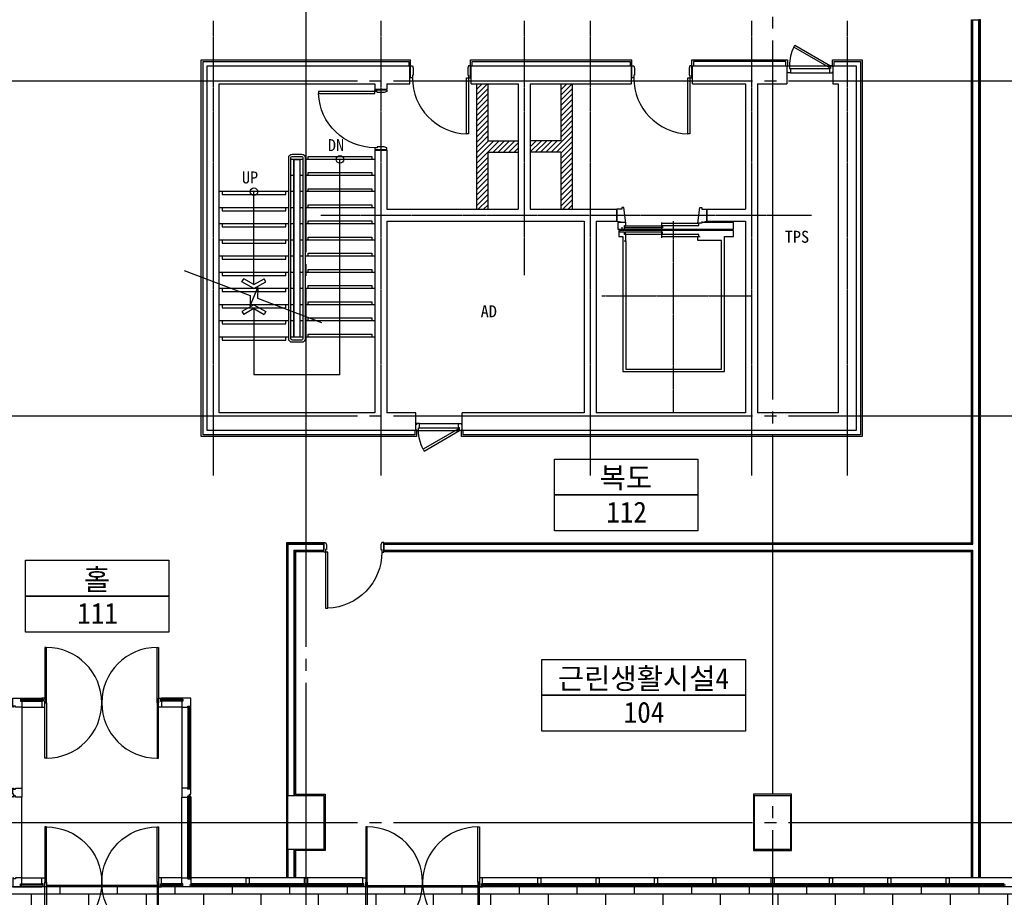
# Model space of a CAD drawing. Header units: millimetres. Extents: x 3445018 to 4174071, y -6064565 to -5122887.
# Tile 173 of 192: x 3789350 to 3805809, y -5242565 to -5227893. Entities that reach past the tile are written whole.
import ezdxf
from ezdxf.enums import TextEntityAlignment as Align

# ---------------------------------------------------------------- set-up
doc = ezdxf.new("R2010")
doc.units = ezdxf.units.MM
doc.header["$MEASUREMENT"] = 0
doc.linetypes.add('CEN', pattern=[66, 60, -2, 2, -2])
doc.layers.get('0').update_dxf_attribs({"linetype": 'CONTINUOUS'})
for name, color, linetype in [('CEN', 13, 'CEN'), ('CEN-1', 13, 'CEN'), ('DO', 7, 'CONTINUOUS'), ('door', 4, 'CONTINUOUS'), ('EL3', 7, 'CONTINUOUS'), ('ELEV CAR', 8, 'CONTINUOUS'), ('FIN', 6, 'CONTINUOUS'), ('HA1', 8, 'CONTINUOUS'), ('RBO', 1, 'CONTINUOUS'), ('ST', 7, 'CONTINUOUS'), ('ST2', 6, 'CONTINUOUS'), ('SY', 1, 'CONTINUOUS'), ('TE1', 3, 'CONTINUOUS'), ('TE2', 2, 'CONTINUOUS'), ('WA1', 2, 'CONTINUOUS'), ('WA2', 3, 'CONTINUOUS'), ('WA3', 7, 'CONTINUOUS'), ('WIN1', 4, 'CONTINUOUS'), ('WIN2', 9, 'CONTINUOUS')]:
    doc.layers.add(name, color=color, linetype=linetype)
doc.styles.add('SDP-S', font='txt')
doc.styles.add('돋움체', font='txt')

# ---------------------------------------------------------------- blocks, each defined once
blk = doc.blocks.new('A$C42BD091C')
at = {"layer": 'ELEV CAR', "linetype": 'CEN'}
for p, q in [((1300, 0), (1300, -3200)), ((2500, -1955), (0, -1955))]:
    blk.add_line(p, q, dxfattribs=at)
at = {"layer": 'ELEV CAR'}
for p, q in [((2150, -688), (450, -688)), ((450, -688), (450, -2943)), ((2100, -728), (500, -728)), ((500, -728), (500, -2878)), ((2100, -2873), (2100, -728)), ((2150, -2943), (2150, -688)), ((450, -2943), (295, -2943)), ((295, -2943), (295, -3045)), ((500, -2878), (895, -2878)), ((865, -2943), (865, -2933)), ((895, -2943), (865, -2943)), ((895, -2878), (895, -2943)), ((2215, -2943), (2150, -2943)), ((2215, -3045), (2215, -2943)), ((295, -3045), (2215, -3045)), ((825, -3177), (745, -3200)), ((745, -3200), (745, -3400)), ((2245, -3200), (2097, -3177)), ((2245, -3200), (2245, -3400))]:
    blk.add_line(p, q, dxfattribs=at)
for points in [[(1503, -2948), (879, -2948), (879, -2980), (1503, -2980)], [(2111, -2985), (1487, -2985), (1487, -3017), (2111, -3017)], [(2111, -3092), (2111, -3122), (1487, -3122), (1487, -3092)], [(879, -3162), (1503, -3162), (1503, -3132), (879, -3132)]]:
    blk.add_lwpolyline(points, close=True, dxfattribs=at)
for points in [[(1495, -2923), (1495, -3092), (1495, -3177)], [(2125, -2873), (2095, -2873), (2095, -2980), (2121, -2980), (2121, -3017), (2196, -3017), (2196, -3045), (2215, -3045)], [(2097, -3177), (2232, -3177), (2232, -3070), (295, -3070), (295, -3177), (825, -3177)], [(2164, -3100), (2164, -3070), (2120, -3070), (2120, -3127), (2095, -3127), (2095, -3167), (2132, -3430), (2162, -3430), (2162, -3400), (2245, -3400)], [(825, -3197), (825, -3167), (895, -3167), (858, -3429), (828, -3429), (828, -3400), (745, -3400)]]:
    blk.add_lwpolyline(points, dxfattribs=at)
blk = doc.blocks.new('D_1000')
at = {"layer": 'DO'}
blk.add_lwpolyline([(570687, -959494), (570687, -958554), (570722, -958554), (570722, -959494)], close=True, dxfattribs=at)
for points in [[(570702, -959654), (570702, -959534), (570687, -959534), (570687, -959494), (570657, -959494), (570657, -959694), (570687, -959694), (570702, -959654)], [(571612, -959654), (571612, -959534), (571627, -959534), (571627, -959494), (571657, -959494), (571657, -959694), (571627, -959694), (571612, -959654)]]:
    blk.add_lwpolyline(points, dxfattribs=at)
blk.add_arc((570687, -959494), 940, 0, 87.8662, dxfattribs=at)
blk = doc.blocks.new('D_750')
at = {"layer": 'DO', "color": 8}
for p, q in [((572803, -959540), (573487, -959540)), ((572818, -959588), (573472, -959588)), ((572818, -959660), (573472, -959660))]:
    blk.add_line(p, q, dxfattribs=at)
at = {"layer": 'DO'}
for points in [[(573487, -959540), (573469, -959571), (572878, -959229), (572895, -959199), (573487, -959540)], [(572770, -959560), (572770, -959540), (572803, -959540), (572803, -959588), (572818, -959588), (572818, -959660), (572770, -959660), (572770, -959640)], [(573520, -959560), (573520, -959540), (573487, -959540), (573487, -959588), (573472, -959588), (573472, -959660), (573520, -959660), (573520, -959640)]]:
    blk.add_lwpolyline(points, dxfattribs=at)
at = {"layer": 'DO', "color": 8}
blk.add_arc((573487, -959540), 684, 152.9331, 180, dxfattribs=at)
blk = doc.blocks.new('CW-1')
at = {"layer": 'door'}
for points in [[(704860, -1026992), (704879, -1026992), (704879, -1026980), (704829, -1026980), (704829, -1026992), (704848, -1026992)], [(704848, -1027028), (704829, -1027028), (704829, -1027130), (704879, -1027130), (704879, -1027028), (704860, -1027028)], [(704848, -1026992), (704848, -1027028)], [(704860, -1026992), (704860, -1027028)]]:
    blk.add_lwpolyline(points, dxfattribs=at)
blk = doc.blocks.new('CW-3')
at = {"layer": 'door'}
for points in [[(723064, -1003919), (723045, -1003919), (723045, -1003817), (723095, -1003817), (723095, -1003919), (723095, -1003919)], [(723095, -1003955), (723095, -1003955), (723095, -1003967), (723045, -1003967), (723045, -1003955), (723064, -1003955)], [(723064, -1003955), (723064, -1003919)], [(723095, -1003955), (723095, -1003919)]]:
    blk.add_lwpolyline(points, dxfattribs=at)
blk = doc.blocks.new('D_1000 (160)')
at = {"layer": 'DO'}
for points in [[(734025, -989767), (734025, -989847), (734010, -989847), (734010, -989887), (733980, -989887), (733980, -989727), (734010, -989727), (734025, -989767)], [(734935, -989767), (734935, -989847), (734950, -989847), (734950, -989887), (734980, -989887), (734980, -989727), (734950, -989727), (734935, -989767)]]:
    blk.add_lwpolyline(points, dxfattribs=at)
blk.add_lwpolyline([(734950, -989887), (734950, -990826), (734915, -990826), (734915, -989887)], close=True, dxfattribs=at)
blk.add_arc((734950, -989887), 940, 180, 267.8662, dxfattribs=at)
blk = doc.blocks.new('DO_2000')
at = {"layer": 'HA1'}
for p, q in [((636242, -1005289), (636242, -1005439)), ((636267, -1005419), (638117, -1005419)), ((636267, -1005439), (638117, -1005439))]:
    blk.add_line(p, q, dxfattribs=at)
at = {"layer": 'WIN1'}
for points in [[(636267, -1004439), (636242, -1004439), (636242, -1005364), (636267, -1005364)], [(638117, -1004439), (638142, -1004439), (638142, -1005364), (638117, -1005364)], [(636267, -1006289), (636242, -1006289), (636242, -1005364), (636267, -1005364)], [(638117, -1006289), (638142, -1006289), (638142, -1005364), (638117, -1005364)]]:
    blk.add_lwpolyline(points, close=True, dxfattribs=at)
for centre, start, end in [((636267, -1005364), 270, 90), ((638117, -1005364), 90, 270)]:
    blk.add_arc(centre, 925, start, end, dxfattribs=at)
at = {"layer": 'HA1'}
blk.add_blockref('CW-3', (-86853, -1472), dxfattribs=at)
at = {"layer": 'HA1', "xscale": -1}
blk.add_blockref('CW-3', (1361237, -1472), dxfattribs=at)
blk = doc.blocks.new('d_1900 1')
at = {"layer": 'HA1'}
blk.add_line((723707, -1182920), (723707, -1182770), dxfattribs=at)
at = {"layer": 'WIN1'}
for points in [[(721832, -1181920), (721807, -1181920), (721807, -1182845), (721832, -1182845)], [(723682, -1181920), (723707, -1181920), (723707, -1182845), (723682, -1182845)], [(721832, -1183770), (721807, -1183770), (721807, -1182845), (721832, -1182845)], [(723682, -1183770), (723707, -1183770), (723707, -1182845), (723682, -1182845)]]:
    blk.add_lwpolyline(points, close=True, dxfattribs=at)
for centre, start, end in [((721832, -1182845), 270, 90), ((723682, -1182845), 90, 270)]:
    blk.add_arc(centre, 925, start, end, dxfattribs=at)
at = {"layer": 'HA1', "xscale": -1, "rotation": 180}
blk.add_blockref('CW-3', (-1288, -2186737), dxfattribs=at)
at = {"layer": 'HA1', "rotation": 180}
blk.add_blockref('CW-3', (1446802, -2186737), dxfattribs=at)
blk = doc.blocks.new('ARROW1')
for p, q in [((0, 0), (0.286, 0.501)), ((0.165, 0), (0.41, 0.429)), ((0.286, 0.501), (0.41, 0.43)), ((0, 0), (0.286, -0.501)), ((0.165, 0), (0.41, -0.429)), ((0.286, -0.501), (0.41, -0.43))]:
    blk.add_line(p, q)

msp = doc.modelspace()

# ---------------------------------------------------------------- hatches: boundary and pattern name
at = {"layer": 'HA1', "ltscale": 1000}
h = msp.add_hatch(dxfattribs=at)
h.set_pattern_fill('AR-BRSTD', color=256, scale=120)
h.set_pattern_definition([(0, (2862666.85, -4093561.58), (0, 320.04), []), (90, (2862666.85, -4093561.6), (-480, 320.04), [320.04, -320.04])])
h.paths.add_polyline_path([(3778334.29, -5217262.953), (3772534.29, -5217262.953), (3772534.29, -5221037.953), (3776259.29, -5221037.953), (3776259.29, -5242387.953), (3772534.29, -5242387.953), (3772534.29, -5247162.953), (3815734.29, -5247162.953), (3815734.29, -5217262.953), (3802234.29, -5217262.953)])
h.paths.add_polyline_path([(3810809.29, -5221037.953), (3810809.29, -5242387.953), (3792209.289, -5242387.953), (3790718.744, -5242387.953), (3789234.29, -5242387.953), (3777459.29, -5242387.953), (3777459.29, -5221037.953)], flags=16)
h.paths.add_polyline_path([(3786634.29, -5221662.953), (3786634.29, -5222562.953), (3786034.29, -5222562.953), (3786034.29, -5221662.953)], flags=0)
h.paths.add_polyline_path([(3793834.29, -5221662.953), (3794434.29, -5221662.953), (3794434.29, -5222562.953), (3793934.29, -5222562.953), (3793934.29, -5226662.953), (3794434.29, -5226662.953), (3794434.29, -5226762.953), (3793834.29, -5226762.953), (3793834.29, -5222562.953)], flags=0)
h.paths.add_polyline_path([(3778834.29, -5221662.953), (3778834.29, -5222562.953), (3778234.29, -5222562.953), (3778234.29, -5221662.953)], flags=0)
h.paths.add_polyline_path([(3785084.29, -5228562.953), (3789334.29, -5228562.953), (3789334.29, -5229562.953), (3789234.29, -5229562.953), (3789134.29, -5229562.953), (3789134.29, -5230862.953), (3789234.29, -5230862.953), (3789334.29, -5230862.953), (3789334.29, -5232562.953), (3789234.29, -5232562.953), (3789134.29, -5232562.953), (3789134.29, -5233862.953), (3789234.29, -5233862.953), (3789334.29, -5233862.953), (3789334.29, -5234862.953), (3785084.29, -5234862.953)], flags=0)
h.paths.add_polyline_path([(3789304.29, -5228592.953), (3789304.29, -5229532.953), (3789234.29, -5229532.953), (3789234.29, -5228662.953), (3786534.29, -5228662.953), (3786534.29, -5234762.953), (3789234.29, -5234762.953), (3789234.29, -5233892.953), (3789304.29, -5233892.953), (3789304.29, -5234832.953), (3784864.29, -5234832.953), (3784864.29, -5231942.953), (3784934.29, -5231942.953), (3784934.29, -5234762.953), (3786534.29, -5234762.953), (3786534.29, -5228662.953), (3784934.29, -5228662.953), (3784934.29, -5231132.953), (3784864.29, -5231132.953), (3784864.29, -5228592.953)], flags=0)
h.paths.add_polyline_path([(3782889.29, -5228562.953), (3782934.29, -5228562.953), (3783084.29, -5228562.953), (3783084.29, -5229982.953), (3782984.29, -5229982.953), (3782889.29, -5229982.953), (3782889.29, -5231082.953), (3782984.29, -5231082.953), (3783084.29, -5231082.953), (3783084.29, -5232342.953), (3782984.29, -5232342.953), (3782889.29, -5232342.953), (3782889.29, -5233442.953), (3782993.332, -5233442.953), (3783093.332, -5233442.953), (3783084.29, -5234862.953), (3782889.29, -5234862.953), (3782889.29, -5234762.953), (3778834.29, -5234762.953), (3778134.29, -5234762.953), (3778134.29, -5234262.953), (3778834.29, -5234262.953), (3778834.29, -5234572.953), (3782794.29, -5234572.953), (3782803.332, -5233472.953), (3782889.29, -5233472.953), (3782889.29, -5232342.953), (3782764.29, -5232342.953), (3782764.29, -5231837.953), (3781624.29, -5231837.953), (3781624.29, -5233442.953), (3781474.29, -5233442.953), (3780874.29, -5233442.953), (3780874.29, -5231837.953), (3779409.29, -5231837.953), (3779409.29, -5233037.953), (3779379.29, -5233037.953), (3779259.29, -5233037.953), (3779259.29, -5233007.953, 0.052994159), (3779245.885, -5232881.833), (3778667.054, -5233036.931), (3778659.29, -5233007.953), (3778659.29, -5233037.953), (3778509.29, -5233037.953), (3778359.29, -5233037.953), (3778359.29, -5233007.953, 0.052994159), (3778345.885, -5232881.833), (3777767.054, -5233036.931), (3777759.29, -5233007.953), (3778338.845, -5232852.661), (3778346.61, -5232881.639), (3778345.885, -5232881.833, -0.052994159), (3778359.29, -5233007.953), (3778479.29, -5233007.953), (3778479.29, -5231837.953), (3781474.29, -5231837.953), (3781474.29, -5233442.953), (3781624.29, -5233442.953), (3781624.29, -5231837.953), (3782764.29, -5231837.953), (3782764.29, -5232342.953), (3782889.29, -5232342.953), (3782889.29, -5231082.953), (3782764.29, -5231082.953), (3782764.29, -5231587.953), (3781624.29, -5231587.953), (3781624.29, -5229982.953), (3781474.29, -5229982.953), (3781474.29, -5231587.953), (3778479.29, -5231587.953), (3778479.29, -5231467.953), (3778479.29, -5230417.953), (3778359.29, -5230417.953, -0.052994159), (3778345.885, -5230544.072), (3778346.61, -5230544.266), (3778338.845, -5230573.244), (3777759.29, -5230417.953), (3777609.29, -5230417.953), (3777609.29, -5230387.953), (3777759.29, -5230387.953), (3777759.29, -5230417.953), (3777767.054, -5230388.975), (3778345.885, -5230544.072, 0.052994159), (3778359.29, -5230417.953), (3778359.29, -5230387.953), (3778509.29, -5230387.953), (3778659.29, -5230387.953), (3778659.29, -5230417.953), (3778667.054, -5230388.975), (3779245.885, -5230544.072, 0.052994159), (3779259.29, -5230417.953), (3779259.29, -5230387.953), (3779409.29, -5230387.953), (3779409.29, -5230417.953), (3779409.29, -5231587.953), (3780874.29, -5231587.953), (3780874.29, -5229982.953), (3781474.29, -5229982.953), (3781624.29, -5229982.953), (3781624.29, -5231587.953), (3782764.29, -5231587.953), (3782764.29, -5231082.953), (3782889.29, -5231082.953), (3782889.29, -5229952.953), (3782794.29, -5229952.953), (3782794.29, -5228852.953), (3778834.29, -5228852.953), (3778834.29, -5229162.953), (3778134.29, -5229162.953), (3778134.29, -5228662.953), (3778834.29, -5228662.953), (3782889.29, -5228662.953)], flags=0)
h.paths.add_polyline_path([(3792384.29, -5228562.953), (3795384.29, -5228562.953), (3795384.29, -5231162.953), (3798884.29, -5231162.953), (3798884.29, -5231062.953), (3799334.542, -5231062.953), (3799334.542, -5231162.953), (3795384.29, -5231162.953), (3795384.29, -5234862.953), (3792384.29, -5234862.953)], flags=0)
h.paths.add_polyline_path([(3795854.29, -5228592.953), (3795854.29, -5228662.953), (3792584.29, -5228662.953), (3792584.29, -5234762.953), (3795954.29, -5234762.953), (3795954.29, -5234832.953), (3792414.29, -5234832.953), (3792414.29, -5228592.953)], flags=0)
h.paths.add_polyline_path([(3782984.29, -5231112.953), (3783054.29, -5231112.953), (3783054.29, -5232312.953), (3782984.29, -5232312.953)], flags=0)
h.paths.add_polyline_path([(3789234.29, -5230892.953), (3789304.29, -5230892.953), (3789304.29, -5232532.953), (3789234.29, -5232532.953)], flags=0)
h.paths.add_polyline_path([(3779379.29, -5231467.953), (3779379.29, -5231587.953), (3778509.29, -5231587.953), (3778509.29, -5231467.953)], flags=0)
h.paths.add_polyline_path([(3796914.29, -5228592.953), (3799554.29, -5228592.953), (3799554.29, -5228662.953), (3796914.29, -5228662.953)], flags=0)
h.paths.add_polyline_path([(3801634.29, -5221662.953), (3802234.29, -5221662.953), (3802234.29, -5222562.953), (3801634.29, -5222562.953)], flags=0)
h.paths.add_polyline_path([(3800614.29, -5228592.953), (3802154.29, -5228592.953), (3802154.29, -5228662.953), (3801584.29, -5228662.953), (3801584.29, -5234762.953), (3803184.29, -5234762.953), (3803184.29, -5228662.953), (3802964.29, -5228662.953), (3802964.29, -5228592.953), (3803404.29, -5228592.953), (3803404.29, -5234832.953), (3796764.29, -5234832.953), (3796764.29, -5234762.953), (3801584.29, -5234762.953), (3801584.29, -5228662.953), (3800614.29, -5228662.953)], flags=0)
h.paths.add_polyline_path([(3793834.29, -5236662.953), (3794434.29, -5236662.953), (3794434.29, -5236762.953), (3793934.29, -5236762.953), (3793934.29, -5240862.953), (3794434.29, -5240862.953), (3794434.29, -5241762.953), (3793834.29, -5241762.953), (3793834.29, -5240862.953)], flags=0)
h.paths.add_polyline_path([(3786634.29, -5240862.953), (3786634.29, -5241762.953), (3786034.29, -5241762.953), (3786034.29, -5240862.953)], flags=0)
h.paths.add_polyline_path([(3778834.29, -5240862.953), (3778834.29, -5241762.953), (3778234.29, -5241762.953), (3778234.29, -5240862.953)], flags=0)
h.paths.add_polyline_path([(3809434.29, -5221662.953), (3810034.29, -5221662.953), (3810034.29, -5222562.953), (3809434.29, -5222562.953)], flags=0)
h.paths.add_polyline_path([(3809434.29, -5228662.953), (3810134.29, -5228662.953), (3810134.29, -5229162.953), (3809434.29, -5229162.953)], flags=0)
h.paths.add_polyline_path([(3801634.29, -5240862.953), (3802234.29, -5240862.953), (3802234.29, -5241762.953), (3801634.29, -5241762.953)], flags=0)
h.paths.add_polyline_path([(3809434.29, -5234262.953), (3810134.29, -5234262.953), (3810134.29, -5234762.953), (3809434.29, -5234762.953)], flags=0)
h.paths.add_polyline_path([(3809434.29, -5240862.953), (3810034.29, -5240862.953), (3810034.29, -5241762.953), (3809434.29, -5241762.953)], flags=0)
at = {"layer": 'HA1', "ltscale": 200}
h = msp.add_hatch(dxfattribs=at)
h.set_pattern_fill('ANSI31', color=256, scale=500)
h.set_pattern_definition([(45, (405351.61, -2e-09), (-44.1941738, 44.1941738), [])])
h.paths.add_polyline_path([(3797684.29, -5229917.953), (3797174.29, -5229917.953), (3797174.29, -5228962.953), (3796984.29, -5228962.953), (3796984.29, -5231062.953), (3797174.29, -5231062.953), (3797174.29, -5230107.953), (3797684.29, -5230107.953)])
h.paths.add_polyline_path([(3798584.29, -5228962.953), (3798394.29, -5228962.953), (3798394.29, -5229917.953), (3797884.29, -5229917.953), (3797884.29, -5230107.953), (3798394.29, -5230107.953), (3798394.29, -5231062.953), (3798584.29, -5231062.953)])

# ---------------------------------------------------------------- linework, layer by layer
at = {"layer": 'CEN', "ltscale": 100}
for p, q in [((3794134.29, -5205977.477), (3794134.29, -5250325.917)), ((3801934.28, -5221642.94), (3801934.29, -5250325.917)), ((3769198.874, -5228912.953), (3820057.54, -5228912.953)), ((3769198.874, -5234512.953), (3820057.54, -5234512.953)), ((3769198.874, -5241312.953), (3820057.54, -5241312.953))]:
    msp.add_line(p, q, dxfattribs=at)
at = {"layer": 'CEN-1'}
for p, q in [((3792584.29, -5227912.953), (3792584.29, -5235512.953)), ((3795384.29, -5227912.953), (3795384.29, -5235512.953)), ((3797784.29, -5227912.953), (3797784.29, -5232162.953)), ((3798884.29, -5227912.953), (3798884.29, -5235512.953)), ((3801584.29, -5227912.953), (3801584.29, -5235512.953)), ((3803184.29, -5227912.953), (3803184.29, -5235512.953)), ((3794384.29, -5231162.953), (3802584.29, -5231162.953))]:
    msp.add_line(p, q, dxfattribs=at)
at = {"layer": 'EL3', "ltscale": 1000}
for points in [[(3793846.29, -5233227.953), (3793846.29, -5230197.953, -0.414213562), (3793904.29, -5230139.953), (3794064.29, -5230139.953, -0.414213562), (3794122.29, -5230197.953), (3794122.29, -5233227.953, -0.414213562), (3794064.29, -5233285.953), (3793904.29, -5233285.953, -0.414213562)], [(3793884.29, -5233227.953), (3793884.29, -5230197.953, -0.414213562), (3793904.29, -5230177.953), (3794064.29, -5230177.953, -0.414213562), (3794084.29, -5230197.953), (3794084.29, -5233227.953, -0.414213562), (3794064.29, -5233247.953), (3793904.29, -5233247.953, -0.414213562)]]:
    msp.add_lwpolyline(points, format="xyb", close=True, dxfattribs=at)
msp.add_lwpolyline([(3793934.29, -5233197.953), (3793934.29, -5230227.953), (3794034.29, -5230227.953), (3794034.29, -5233197.953)], close=True, dxfattribs=at)
at = {"layer": 'FIN'}
for points in [[(3795434.29, -5236638.953), (3805260.29, -5236638.953), (3805260.29, -5227892.953), (3805284.29, -5227892.953)], [(3795434.29, -5236650.953), (3805272.29, -5236650.953), (3805272.29, -5227892.953)], [(3805408.29, -5242237.953), (3805408.29, -5227892.953), (3805384.29, -5227892.953)], [(3805396.29, -5242237.953), (3805396.29, -5227892.953)], [(3795984.29, -5234762.953), (3795984.29, -5234862.953), (3792384.29, -5234862.953), (3792384.29, -5228562.953), (3795884.29, -5228562.953)], [(3795884.29, -5228662.953), (3795884.29, -5228562.953)], [(3802934.29, -5228662.953), (3802934.29, -5228562.953), (3803434.29, -5228562.953), (3803434.29, -5234862.953), (3796734.29, -5234862.953), (3796734.29, -5234762.953)], [(3796884.29, -5228562.953), (3799584.29, -5228562.953)], [(3796884.29, -5228662.953), (3796884.29, -5228562.953)], [(3799584.29, -5228662.953), (3799584.29, -5228562.953)], [(3800584.29, -5228562.953), (3802184.29, -5228562.953), (3802184.29, -5228662.953)], [(3800584.29, -5228662.953), (3800584.29, -5228562.953)], [(3795954.29, -5234762.953), (3795954.29, -5234832.953), (3792414.29, -5234832.953), (3792414.29, -5228592.953), (3795854.29, -5228592.953), (3795854.29, -5228662.953)], [(3802964.29, -5228662.953), (3802964.29, -5228592.953), (3803404.29, -5228592.953), (3803404.29, -5234832.953), (3796764.29, -5234832.953), (3796764.29, -5234762.953)], [(3796914.29, -5228662.953), (3796914.29, -5228592.953), (3799554.29, -5228592.953), (3799554.29, -5228662.953)], [(3802154.29, -5228662.953), (3802154.29, -5228592.953), (3800614.29, -5228592.953), (3800614.29, -5228662.953)], [(3794434.29, -5236638.953), (3793810.29, -5236638.953), (3793810.29, -5240832.953), (3793810.29, -5241792.953), (3793810.29, -5242237.953)], [(3794434.29, -5236650.953), (3793822.29, -5236650.953), (3793822.29, -5240832.953), (3793822.29, -5241792.953), (3793822.29, -5242237.953)], [(3794434.29, -5236638.953), (3794434.29, -5236662.953)], [(3795434.29, -5236638.953), (3795434.29, -5236662.953)], [(3794434.29, -5236774.953), (3793946.29, -5236774.953), (3793946.29, -5240862.953)], [(3794434.29, -5236786.953), (3793958.29, -5236786.953), (3793958.29, -5240862.953)], [(3794434.29, -5236786.953), (3794434.29, -5236762.953)], [(3795434.29, -5236786.953), (3795434.29, -5236762.953)], [(3805272.29, -5242237.953), (3805272.29, -5236774.953), (3795434.29, -5236774.953)], [(3805260.29, -5242237.953), (3805260.29, -5236786.953), (3795434.29, -5236786.953)], [(3793958.29, -5240842.953), (3794454.29, -5240842.953), (3794454.29, -5241782.953), (3793958.29, -5241782.953)], [(3793946.29, -5241762.953), (3793946.29, -5242237.953)], [(3793958.29, -5241762.953), (3793958.29, -5242237.953)]]:
    msp.add_lwpolyline(points, dxfattribs=at)
msp.add_lwpolyline([(3801614.289, -5241782.94), (3802254.289, -5241782.94), (3802254.289, -5240842.94), (3801614.289, -5240842.94)], close=True, dxfattribs=at)
at = {"layer": 'HA1'}
for p, q in [((3795134.289, -5242237.953), (3795134.29, -5242387.953)), ((3795159.289, -5242367.953), (3797009.289, -5242367.953)), ((3795159.289, -5242387.953), (3797009.289, -5242387.953))]:
    msp.add_line(p, q, dxfattribs=at)
at = {"layer": 'HA1', "ltscale": 1000}
msp.add_lwpolyline([(3790718.744, -5242387.953), (3789234.29, -5242387.953), (3777459.29, -5242387.953), (3777459.29, -5221037.953), (3810809.29, -5221037.953), (3810809.29, -5221037.953), (3810809.29, -5242387.953), (3792209.289, -5242387.953), (3790718.744, -5242387.953)], dxfattribs=at)
at = {"layer": 'RBO'}
for points in [[(3798288.266, -5235837.827), (3798288.266, -5235237.827), (3800688.266, -5235237.827), (3800688.266, -5235837.827)], [(3798288.266, -5236437.827), (3798288.266, -5235837.827), (3800688.266, -5235837.827), (3800688.266, -5236437.827)], [(3789444.821, -5237529.716), (3789444.821, -5236929.716), (3791844.821, -5236929.716), (3791844.821, -5237529.716)], [(3789444.821, -5238129.716), (3789444.821, -5237529.716), (3791844.821, -5237529.716), (3791844.821, -5238129.716)], [(3798080.259, -5239187.227), (3798080.259, -5238587.227), (3801480.259, -5238587.227), (3801480.259, -5239187.227)], [(3798080.259, -5239787.227), (3798080.259, -5239187.227), (3801480.259, -5239187.227), (3801480.259, -5239787.227)]]:
    msp.add_lwpolyline(points, close=True, dxfattribs=at)
at = {"layer": 'ST', "ltscale": 1000}
for p, q in [((3794084.29, -5230227.953), (3793884.29, -5230227.953)), ((3793934.29, -5230227.953), (3793934.29, -5233197.953)), ((3794034.29, -5230227.953), (3794034.29, -5233197.953)), ((3795284.29, -5230227.953), (3794122.29, -5230227.953)), ((3793934.29, -5230497.953), (3793884.29, -5230497.953)), ((3794084.29, -5230497.953), (3794034.29, -5230497.953)), ((3795284.29, -5230497.953), (3794122.29, -5230497.953)), ((3793846.29, -5230767.953), (3792684.29, -5230767.953)), ((3793934.29, -5230767.953), (3793884.29, -5230767.953)), ((3794084.29, -5230767.953), (3794034.29, -5230767.953)), ((3795284.29, -5230767.953), (3794122.29, -5230767.953)), ((3793846.29, -5231037.953), (3792684.29, -5231037.953)), ((3793934.29, -5231037.953), (3793884.29, -5231037.953)), ((3794084.29, -5231037.953), (3794034.29, -5231037.953)), ((3795284.29, -5231037.953), (3794122.29, -5231037.953)), ((3793846.29, -5231307.953), (3792684.29, -5231307.953)), ((3793934.29, -5231307.953), (3793884.29, -5231307.953)), ((3794084.29, -5231307.953), (3794034.29, -5231307.953)), ((3795284.29, -5231307.953), (3794122.29, -5231307.953)), ((3793846.29, -5231577.953), (3792684.29, -5231577.953)), ((3793934.29, -5231577.953), (3793884.29, -5231577.953)), ((3794084.29, -5231577.953), (3794034.29, -5231577.953)), ((3795284.29, -5231577.953), (3794122.29, -5231577.953)), ((3793846.29, -5231847.953), (3792684.29, -5231847.953)), ((3793934.29, -5231847.953), (3793884.29, -5231847.953)), ((3794084.29, -5231847.953), (3794034.29, -5231847.953)), ((3795284.29, -5231847.953), (3794122.29, -5231847.953)), ((3793846.29, -5232117.953), (3792684.29, -5232117.953)), ((3793934.29, -5232117.953), (3793884.29, -5232117.953)), ((3794084.29, -5232117.953), (3794034.29, -5232117.953)), ((3795284.29, -5232117.953), (3794122.29, -5232117.953)), ((3793846.29, -5232387.953), (3792684.29, -5232387.953)), ((3793934.29, -5232387.953), (3793884.29, -5232387.953)), ((3794084.29, -5232387.953), (3794034.29, -5232387.953)), ((3795284.29, -5232387.953), (3794122.29, -5232387.953)), ((3793846.29, -5232657.953), (3792684.29, -5232657.953)), ((3793934.29, -5232657.953), (3793884.29, -5232657.953)), ((3794084.29, -5232657.953), (3794034.29, -5232657.953)), ((3795284.29, -5232657.953), (3794122.29, -5232657.953)), ((3793846.29, -5232927.953), (3792684.29, -5232927.953)), ((3793934.29, -5232927.953), (3793884.29, -5232927.953)), ((3794084.29, -5232927.953), (3794034.29, -5232927.953)), ((3795284.29, -5232927.953), (3794122.29, -5232927.953)), ((3793846.29, -5233197.953), (3792684.29, -5233197.953)), ((3794084.29, -5233197.953), (3793884.29, -5233197.953)), ((3795284.29, -5233197.953), (3794122.29, -5233197.953))]:
    msp.add_line(p, q, dxfattribs=at)
at = {"layer": 'ST2', "ltscale": 1000}
for points in [[(3794172.786, -5230227.953), (3794172.786, -5230177.953), (3795234.29, -5230177.953), (3795234.29, -5230227.953)], [(3794172.786, -5230497.953), (3794172.786, -5230447.953), (3795234.29, -5230447.953), (3795234.29, -5230497.953)], [(3794172.786, -5230767.953), (3794172.786, -5230717.953), (3795234.29, -5230717.953), (3795234.29, -5230767.953)], [(3792734.786, -5230767.953), (3792734.786, -5230817.953), (3793796.29, -5230817.953), (3793796.29, -5230767.953)], [(3792734.786, -5231037.953), (3792734.786, -5231087.953), (3793796.29, -5231087.953), (3793796.29, -5231037.953)], [(3794172.786, -5231037.953), (3794172.786, -5230987.953), (3795234.29, -5230987.953), (3795234.29, -5231037.953)], [(3792734.786, -5231307.953), (3792734.786, -5231357.953), (3793796.29, -5231357.953), (3793796.29, -5231307.953)], [(3794172.786, -5231307.953), (3794172.786, -5231257.953), (3795234.29, -5231257.953), (3795234.29, -5231307.953)], [(3794172.786, -5231577.953), (3794172.786, -5231527.953), (3795234.29, -5231527.953), (3795234.29, -5231577.953)], [(3792734.786, -5231577.953), (3792734.786, -5231627.953), (3793796.29, -5231627.953), (3793796.29, -5231577.953)], [(3792734.786, -5231847.953), (3792734.786, -5231897.953), (3793796.29, -5231897.953), (3793796.29, -5231847.953)], [(3794172.786, -5231847.953), (3794172.786, -5231797.953), (3795234.29, -5231797.953), (3795234.29, -5231847.953)], [(3792734.786, -5232117.953), (3792734.786, -5232167.953), (3793796.29, -5232167.953), (3793796.29, -5232117.953)], [(3794172.786, -5232117.953), (3794172.786, -5232067.953), (3795234.29, -5232067.953), (3795234.29, -5232117.953)], [(3794172.786, -5232387.953), (3794172.786, -5232337.953), (3795234.29, -5232337.953), (3795234.29, -5232387.953)], [(3792734.786, -5232387.953), (3792734.786, -5232437.953), (3793796.29, -5232437.953), (3793796.29, -5232387.953)], [(3792734.786, -5232657.953), (3792734.786, -5232707.953), (3793796.29, -5232707.953), (3793796.29, -5232657.953)], [(3794172.786, -5232657.953), (3794172.786, -5232607.953), (3795234.29, -5232607.953), (3795234.29, -5232657.953)], [(3792734.786, -5232927.953), (3792734.786, -5232977.953), (3793796.29, -5232977.953), (3793796.29, -5232927.953)], [(3794172.786, -5232927.953), (3794172.786, -5232877.953), (3795234.29, -5232877.953), (3795234.29, -5232927.953)], [(3794172.786, -5233197.953), (3794172.786, -5233147.953), (3795234.29, -5233147.953), (3795234.29, -5233197.953)], [(3792734.786, -5233197.953), (3792734.786, -5233247.953), (3793796.29, -5233247.953), (3793796.29, -5233197.953)]]:
    msp.add_lwpolyline(points, dxfattribs=at)
at = {"layer": 'SY'}
for p, q in [((3794703.29, -5233830.453), (3794703.29, -5230227.953)), ((3793265.29, -5232322.32), (3793265.29, -5230767.953)), ((3793265.29, -5232723.585), (3793265.29, -5233830.453)), ((3794703.29, -5233830.453), (3793265.29, -5233830.453))]:
    msp.add_line(p, q, dxfattribs=at)
at = {"layer": 'SY', "linetype": 'Continuous'}
msp.add_lwpolyline([(3792097.371, -5232084.432), (3793202.342, -5232501.821), (3793200.882, -5232675.948), (3793329.697, -5232369.957), (3793326.488, -5232548.716), (3794396.091, -5232952.745)], dxfattribs=at)
at = {"layer": 'SY'}
for centre in [(3794703.29, -5230227.953), (3793265.29, -5230767.953)]:
    msp.add_circle(centre, 62.5, dxfattribs=at)
at = {"layer": 'WA1'}
for p, q in [((3795874.29, -5228962.953), (3795874.29, -5228662.953)), ((3796894.29, -5228962.953), (3796894.29, -5228662.953)), ((3799574.29, -5228962.953), (3799574.29, -5228662.953)), ((3800594.29, -5228962.953), (3800594.29, -5228662.953)), ((3802174.29, -5228662.953), (3802174.29, -5228962.953)), ((3802944.29, -5228662.953), (3802944.29, -5228962.953)), ((3795284.29, -5228962.953), (3795284.29, -5229052.953)), ((3795284.29, -5229052.953), (3795484.29, -5229052.953)), ((3795484.29, -5228962.953), (3795484.29, -5229052.953)), ((3797684.29, -5228962.953), (3797684.29, -5231062.953)), ((3797884.29, -5228962.953), (3797884.29, -5231062.953)), ((3801484.29, -5228962.953), (3801484.29, -5231062.953)), ((3801684.29, -5228962.953), (3801684.29, -5234462.953)), ((3795284.29, -5230072.953), (3795284.29, -5234462.953)), ((3795284.29, -5230072.953), (3795484.29, -5230072.953)), ((3795484.29, -5230072.953), (3795484.29, -5231062.953)), ((3795484.29, -5231062.953), (3797684.29, -5231062.953)), ((3797884.29, -5231062.953), (3799334.542, -5231062.953)), ((3799334.542, -5231062.953), (3799334.542, -5231262.954)), ((3800834.542, -5231062.953), (3801484.29, -5231062.953)), ((3800834.542, -5231062.953), (3800834.542, -5231262.953)), ((3795484.29, -5231262.953), (3795484.29, -5234462.953)), ((3795484.29, -5231262.953), (3798784.29, -5231262.953)), ((3798784.29, -5231262.953), (3798784.29, -5234462.953)), ((3798984.29, -5231262.953), (3798984.29, -5234462.953)), ((3798984.29, -5231262.953), (3799334.542, -5231262.953)), ((3800834.542, -5231262.953), (3801484.29, -5231262.953)), ((3801484.29, -5231262.953), (3801484.29, -5234462.953)), ((3795974.29, -5234762.953), (3795974.29, -5234462.953)), ((3796744.29, -5234762.953), (3796744.29, -5234462.953))]:
    msp.add_line(p, q, dxfattribs=at)
for points in [[(3795974.29, -5234762.953), (3792484.29, -5234762.953), (3792484.29, -5228662.953), (3795874.29, -5228662.953)], [(3802944.29, -5228662.953), (3803334.29, -5228662.953), (3803334.29, -5234762.953), (3796744.29, -5234762.953)], [(3796894.29, -5228662.953), (3799574.29, -5228662.953)], [(3800594.29, -5228662.953), (3802174.29, -5228662.953)], [(3795284.29, -5234462.953), (3792684.29, -5234462.953), (3792684.29, -5228962.953), (3795284.29, -5228962.953)], [(3795484.29, -5228962.953), (3795874.29, -5228962.953)], [(3796894.29, -5228962.953), (3797684.29, -5228962.953)], [(3797884.29, -5228962.953), (3799574.29, -5228962.953)], [(3800594.29, -5228962.953), (3801484.29, -5228962.953)], [(3801684.29, -5228962.953), (3802174.29, -5228962.953)], [(3802944.29, -5228962.953), (3803034.29, -5228962.953), (3803034.29, -5234462.953), (3801684.29, -5234462.953)], [(3795974.29, -5234462.953), (3795484.29, -5234462.953)], [(3798784.29, -5234462.953), (3796744.29, -5234462.953)], [(3801484.29, -5234462.953), (3798984.29, -5234462.953)]]:
    msp.add_lwpolyline(points, dxfattribs=at)
for points in [[(3793834.29, -5240862.953), (3794434.29, -5240862.953), (3794434.29, -5241762.953), (3793834.29, -5241762.953)], [(3801634.29, -5240862.953), (3802234.29, -5240862.953), (3802234.29, -5241762.953), (3801634.29, -5241762.953)]]:
    msp.add_lwpolyline(points, close=True, dxfattribs=at)
at = {"layer": 'WA2'}
for p, q in [((3796984.29, -5228962.953), (3796984.29, -5231062.953)), ((3797174.29, -5228962.953), (3797174.29, -5229917.953)), ((3798394.29, -5228962.953), (3798394.29, -5229917.953)), ((3798584.29, -5228962.953), (3798584.29, -5231062.953)), ((3797174.29, -5229917.953), (3797684.29, -5229917.953)), ((3798394.29, -5229917.953), (3797884.29, -5229917.953)), ((3797174.29, -5230107.953), (3797174.29, -5231062.953)), ((3797174.29, -5230107.953), (3797684.29, -5230107.953)), ((3798394.29, -5230107.953), (3797884.29, -5230107.953)), ((3798394.29, -5230107.953), (3798394.29, -5231062.953))]:
    msp.add_line(p, q, dxfattribs=at)
at = {"layer": 'WA3'}
for p, q in [((3805284.29, -5227892.953), (3805384.29, -5227892.953)), ((3793834.29, -5236662.953), (3794434.29, -5236662.953)), ((3793834.29, -5236662.953), (3793834.29, -5240862.953)), ((3793934.29, -5236762.953), (3794434.29, -5236762.953)), ((3793934.29, -5236762.953), (3793934.29, -5240862.953)), ((3794434.29, -5236662.953), (3794434.29, -5236762.953)), ((3795434.29, -5236662.953), (3805284.29, -5236662.953)), ((3795434.29, -5236662.953), (3795434.29, -5236762.953)), ((3795434.29, -5236762.953), (3805284.29, -5236762.953)), ((3793834.29, -5241762.953), (3793834.29, -5242237.953)), ((3793934.29, -5241762.953), (3793934.29, -5242237.953))]:
    msp.add_line(p, q, dxfattribs=at)
for points in [[(3805284.29, -5236662.953), (3805284.29, -5227892.953)], [(3805384.29, -5242237.953), (3805384.29, -5227892.953)], [(3805284.29, -5242237.953), (3805284.29, -5236762.953)]]:
    msp.add_lwpolyline(points, dxfattribs=at)
at = {"layer": 'WIN1'}
for p, q in [((3789740.79, -5239267.953), (3789365.29, -5239267.953)), ((3789384.289, -5239249.953), (3789721.79, -5239249.953)), ((3791702.79, -5239267.953), (3792078.289, -5239267.953)), ((3792059.289, -5239249.953), (3791721.789, -5239249.953)), ((3789384.289, -5239285.953), (3789721.79, -5239285.953)), ((3792059.289, -5239285.953), (3791721.79, -5239285.953)), ((3792161.289, -5239368.953), (3792161.289, -5240756.953)), ((3792179.289, -5239368.953), (3792179.289, -5240756.953)), ((3792197.289, -5239368.953), (3792197.289, -5240756.953)), ((3792197.289, -5240687.953), (3792197.289, -5239437.953)), ((3792161.289, -5242256.952), (3792161.289, -5240868.953)), ((3792179.289, -5242256.952), (3792179.289, -5240868.953)), ((3792197.289, -5242256.952), (3792197.289, -5240868.953)), ((3792197.289, -5240937.953), (3792197.289, -5242187.953)), ((3789740.79, -5242357.953), (3789365.29, -5242357.953)), ((3789384.289, -5242339.953), (3789721.79, -5242339.953)), ((3789384.289, -5242375.953), (3789721.79, -5242375.953)), ((3791702.79, -5242357.953), (3792078.289, -5242357.953)), ((3792059.289, -5242375.953), (3791721.789, -5242375.953)), ((3792059.289, -5242339.953), (3791721.79, -5242339.953)), ((3792190.289, -5242357.953), (3793152.642, -5242357.953)), ((3793133.642, -5242339.953), (3792209.289, -5242339.953)), ((3792209.289, -5242375.953), (3793133.643, -5242375.953)), ((3793165.289, -5242357.953), (3794127.643, -5242357.953)), ((3794108.643, -5242339.953), (3793184.289, -5242339.953)), ((3793184.289, -5242375.953), (3794108.643, -5242375.953)), ((3794140.289, -5242357.953), (3795102.643, -5242357.953)), ((3795083.643, -5242339.953), (3794159.289, -5242339.953)), ((3794159.29, -5242375.953), (3795083.643, -5242375.953)), ((3797065.289, -5242357.953), (3798027.643, -5242357.953)), ((3798008.643, -5242339.953), (3797084.289, -5242339.953)), ((3797084.29, -5242375.953), (3798008.643, -5242375.953)), ((3798040.289, -5242357.953), (3799002.643, -5242357.953)), ((3798983.643, -5242339.953), (3798059.289, -5242339.953)), ((3798059.29, -5242375.953), (3798983.643, -5242375.953)), ((3799015.289, -5242357.953), (3799977.643, -5242357.953)), ((3799958.643, -5242339.953), (3799034.289, -5242339.953)), ((3799034.29, -5242375.953), (3799958.643, -5242375.953)), ((3799990.289, -5242357.953), (3800952.643, -5242357.953)), ((3800933.643, -5242339.953), (3800009.289, -5242339.953)), ((3800009.29, -5242375.953), (3800933.643, -5242375.953)), ((3800965.289, -5242357.953), (3801927.643, -5242357.953)), ((3801908.643, -5242339.953), (3800984.289, -5242339.953)), ((3800984.29, -5242375.953), (3801908.643, -5242375.953)), ((3801940.289, -5242357.953), (3802902.643, -5242357.953)), ((3802883.643, -5242339.953), (3801959.289, -5242339.953)), ((3801959.29, -5242375.953), (3802883.643, -5242375.953)), ((3802915.289, -5242357.953), (3803877.643, -5242357.953)), ((3803858.643, -5242339.953), (3802934.289, -5242339.953)), ((3802934.29, -5242375.953), (3803858.643, -5242375.953)), ((3803890.289, -5242357.953), (3804852.643, -5242357.953)), ((3804833.643, -5242339.953), (3803909.289, -5242339.953)), ((3803909.29, -5242375.953), (3804833.643, -5242375.953)), ((3804865.289, -5242357.953), (3805827.643, -5242357.953)), ((3805808.643, -5242339.953), (3804884.289, -5242339.953)), ((3804884.29, -5242375.953), (3805808.643, -5242375.953))]:
    msp.add_line(p, q, dxfattribs=at)
for points in [[(3789384.289, -5239249.953), (3789365.29, -5239249.953), (3789365.29, -5239285.953), (3789384.289, -5239285.953), (3789384.29, -5239387.953), (3789282.289, -5239387.953), (3789282.289, -5239368.953), (3789246.289, -5239368.953), (3789246.289, -5239387.953), (3789234.29, -5239387.953), (3789234.29, -5239237.953), (3789384.289, -5239237.953)], [(3789384.289, -5239237.953), (3789384.289, -5239267.953)], [(3792059.289, -5239237.953), (3792059.289, -5239249.953)], [(3792059.489, -5239249.953), (3792078.489, -5239249.953), (3792078.489, -5239285.953), (3792059.289, -5239285.953), (3792059.289, -5239387.953), (3792161.289, -5239387.953), (3792161.289, -5239368.953), (3792197.289, -5239368.953), (3792197.289, -5239387.953), (3792209.289, -5239387.953), (3792209.289, -5239237.953), (3792059.289, -5239237.953)], [(3789234.29, -5240887.953), (3789234.29, -5240875.953), (3789253.289, -5240875.953), (3789253.289, -5240839.953), (3789234.289, -5240839.953), (3789234.289, -5240737.953), (3789246.29, -5240737.953), (3789246.29, -5240756.953), (3789282.29, -5240756.953), (3789282.29, -5240737.953), (3789384.289, -5240737.953), (3789384.289, -5240887.953), (3789282.29, -5240887.953), (3789282.29, -5240868.953), (3789246.29, -5240868.953), (3789246.29, -5240887.953), (3789234.29, -5240887.953)], [(3792209.289, -5240887.953), (3792209.289, -5240875.953), (3792190.289, -5240875.953), (3792190.289, -5240839.953), (3792209.289, -5240839.953), (3792209.289, -5240737.953), (3792197.289, -5240737.953), (3792197.289, -5240756.953), (3792161.289, -5240756.953), (3792161.289, -5240737.953), (3792059.289, -5240737.953), (3792059.289, -5240887.953), (3792161.289, -5240887.953), (3792161.289, -5240868.953), (3792197.289, -5240868.953), (3792197.289, -5240887.953), (3792209.289, -5240887.953)], [(3789384.289, -5242375.953), (3789365.29, -5242375.953), (3789365.29, -5242339.953), (3789384.289, -5242339.953), (3789384.29, -5242237.953), (3789282.289, -5242237.953), (3789282.289, -5242256.953), (3789246.289, -5242256.953), (3789246.289, -5242237.953), (3789234.29, -5242237.953), (3789234.29, -5242387.953), (3789384.289, -5242387.953)], [(3792059.289, -5242375.953), (3792078.289, -5242375.953), (3792078.289, -5242339.953), (3792059.289, -5242339.953), (3792059.289, -5242237.953), (3792161.289, -5242237.953), (3792161.289, -5242256.952), (3792197.289, -5242256.952), (3792197.289, -5242237.953), (3792209.289, -5242237.953), (3792209.289, -5242387.953), (3792059.289, -5242387.953)], [(3789384.289, -5242387.953), (3789384.289, -5242375.953)], [(3792059.289, -5242387.953), (3792059.289, -5242375.953)]]:
    msp.add_lwpolyline(points, dxfattribs=at)
for points in [[(3795159.289, -5241387.953), (3795134.289, -5241387.953), (3795134.289, -5242312.953), (3795159.289, -5242312.953)], [(3797009.289, -5241387.953), (3797034.289, -5241387.953), (3797034.289, -5242312.953), (3797009.289, -5242312.953)], [(3795159.289, -5243237.953), (3795134.289, -5243237.953), (3795134.289, -5242312.953), (3795159.289, -5242312.953)], [(3797009.289, -5243237.953), (3797034.289, -5243237.953), (3797034.289, -5242312.953), (3797009.289, -5242312.953)]]:
    msp.add_lwpolyline(points, close=True, dxfattribs=at)
for centre, start, end in [((3795159.289, -5242312.953), 270, 90), ((3797009.289, -5242312.953), 90, 270)]:
    msp.add_arc(centre, 925, start, end, dxfattribs=at)
at = {"layer": 'WIN2'}
for p, q in [((3789384.289, -5239237.953), (3789721.79, -5239237.953)), ((3792059.289, -5239237.953), (3791721.789, -5239237.953)), ((3789384.29, -5239387.953), (3789384.29, -5240737.953)), ((3789384.29, -5239387.953), (3789721.79, -5239387.953)), ((3792059.289, -5239387.953), (3791721.79, -5239387.953)), ((3792059.289, -5239387.953), (3792059.289, -5240737.953)), ((3792209.289, -5240737.953), (3792209.289, -5239387.953)), ((3789384.29, -5242237.953), (3789384.29, -5240887.953)), ((3792059.289, -5242237.953), (3792059.289, -5240887.953)), ((3792209.289, -5240887.953), (3792209.289, -5242237.953)), ((3789384.29, -5242237.953), (3789721.79, -5242237.953)), ((3792059.289, -5242237.953), (3791721.79, -5242237.953)), ((3789384.289, -5242387.953), (3789721.79, -5242387.953)), ((3792059.289, -5242387.953), (3791721.789, -5242387.953))]:
    msp.add_line(p, q, dxfattribs=at)
for points in [[(3810809.29, -5233880.81), (3810809.29, -5242387.953), (3804884.289, -5242387.953)], [(3810659.29, -5233880.81), (3810659.29, -5242237.953), (3804884.289, -5242237.953)], [(3795084.289, -5242237.953), (3792209.289, -5242237.953)], [(3804884.289, -5242237.953), (3797084.289, -5242237.953)], [(3795084.29, -5242387.953), (3792209.289, -5242387.953)], [(3804884.29, -5242387.953), (3797084.289, -5242387.953)]]:
    msp.add_lwpolyline(points, dxfattribs=at)

# ---------------------------------------------------------------- block references
at = {"layer": 'DO'}
msp.add_blockref('D_750', (3229414.486, -4269122.524), dxfattribs=at)
at = {"layer": 'DO', "rotation": 180}
for p in [(4367541.359, -6188356.573), (4371241.359, -6188356.573)]:
    msp.add_blockref('D_1000', p, dxfattribs=at)
at = {"layer": 'DO', "xscale": -1}
for name, p, rotation in [('D_1000', (2835790.669, -4658405.883), 90), ('D_750', (3223214.486, -6194303.382), 180)]:
    msp.add_blockref(name, p, dxfattribs=dict(at, rotation=rotation))
at = {"layer": 'ELEV CAR', "rotation": 180.0000123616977}
msp.add_blockref('A$C42BD091C', (3801579.545, -5234462.952), dxfattribs=at)
at = {"layer": 'HA1', "xscale": -1}
for name, p in [('D_1000 (160)', (4529414.174, -4246905.964)), ('CW-3', (4520129.329, -4238420.915))]:
    msp.add_blockref(name, p, dxfattribs=at)
at = {"layer": 'HA1'}
for name, p in [('d_1900 1', (3067964.853, -4056468.112)), ('CW-3', (3072039.25, -4238420.915))]:
    msp.add_blockref(name, p, dxfattribs=at)
at = {"layer": 'SY', "yscale": 398.7538941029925, "rotation": 270}
for p, xscale, zscale in [((3793265.29, -5232387.953), -398.7538940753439, 398.7538940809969), ((3793265.29, -5232657.953), 398.7538940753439, 398.7538940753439)]:
    msp.add_blockref('ARROW1', p, dxfattribs=dict(at, xscale=xscale, zscale=zscale))
at = {"layer": 'WIN1', "xscale": -1}
msp.add_blockref('DO_2000', (4427913.946, -4236949.14), dxfattribs=at)
at = {"layer": 'WIN1', "xscale": -1, "rotation": 180}
for p in [(3088305.727, -6269368.1), (3089280.727, -6269368.1), (3093180.727, -6269368.1), (3094155.727, -6269368.1), (3095130.727, -6269368.1), (3096105.727, -6269368.1), (3097080.727, -6269368.1), (3098055.727, -6269368.1), (3099030.727, -6269368.1), (3100005.727, -6269368.1)]:
    msp.add_blockref('CW-1', p, dxfattribs=at)

# ---------------------------------------------------------------- texts
at = {"layer": 'TE1', "style": 'SDP-S'}
for s, p in [('DN', (3794501.82, -5230090.108)), ('UP', (3793063.82, -5230630.108)), ('TPS', (3802138.244, -5231622.468)), ('AD', (3797055.519, -5232867.873))]:
    msp.add_text(s, height=200, dxfattribs=at).set_placement(p)
at = {"layer": 'TE2', "style": '돋움체'}
for s, p in [('복도', (3799484.135, -5235551.663)), ('112', (3799494.557, -5236124.305)), ('홀', (3790640.69, -5237243.553)), ('111', (3790651.112, -5237816.194)), ('근린생활시설4', (3799776.128, -5238901.064)), ('104', (3799786.55, -5239473.706))]:
    msp.add_text(s, height=350, dxfattribs=at).set_placement(p, align=Align.MIDDLE)

doc.saveas('drawing.dxf')
